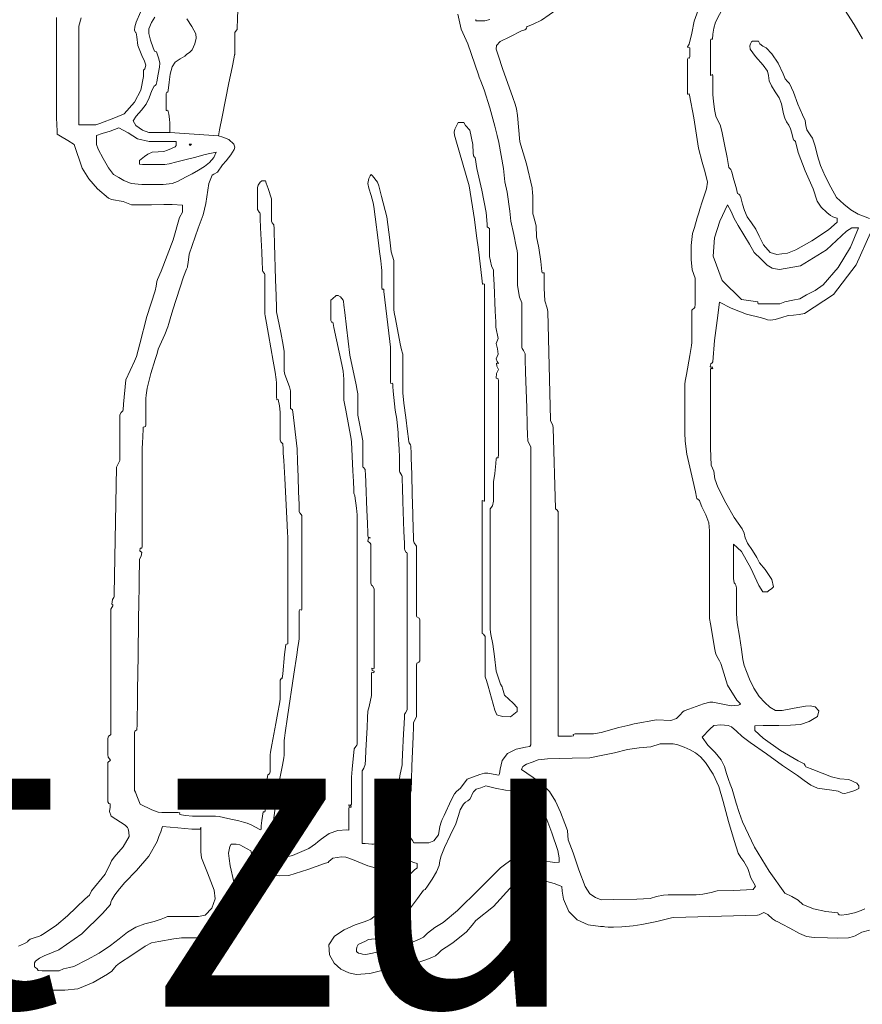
# Model space of a CAD drawing. Header units: metres. Extents: x -185 to -10, y 10 to 129.
# Tile 21 of 29: x -31 to -22, y 103 to 114. Entities that reach past the tile are written whole.
import ezdxf

# ---------------------------------------------------------------- set-up
doc = ezdxf.new("R2010")
doc.units = ezdxf.units.M
doc.header["$LTSCALE"] = 0.0125
doc.layers.add('Z_Schriftfeld-Logo', color=7, linetype='Continuous', lineweight=0, true_color=0xcccccc)
doc.layers.add('Z_Schriftfeld-Logoschraffur', color=7, linetype='Continuous', lineweight=0, true_color=0xdedede)
doc.styles.add('Arial', font='arial.ttf')

# ---------------------------------------------------------------- blocks, each defined once
blk = doc.blocks.new('UzK_Logo')
at = {"layer": 'Z_Schriftfeld-Logoschraffur'}
h = blk.add_hatch(color=256, dxfattribs=at)
h.dxf.hatch_style = 1
h.paths.add_polyline_path([(-11.866, 19.047), (-12.371, 19.047, 0.742279), (-0.259, -22.711), (-0.279, -22.707), (-0.33, -22.693), (-0.382, -22.676), (-0.433, -22.654), (-0.55, -22.635), (-0.669, -22.609), (-0.788, -22.578), (-0.907, -22.541), (-1.025, -22.5), (-1.141, -22.456), (-1.262, -22.405, -0.732246)])
h.paths.add_polyline_path([(6.501, -20.806), (7.435, -20.485), (8.349, -20.124), (9.242, -19.723), (10.114, -19.284), (10.963, -18.807), (11.787, -18.294), (12.587, -17.746), (13.361, -17.164), (14.107, -16.549), (14.825, -15.902), (15.514, -15.224), (16.119, -14.574), (16.119, -14.114), (16.069, -14.173), (15.434, -14.868), (14.77, -15.534), (14.077, -16.172), (13.356, -16.778), (12.61, -17.353), (11.837, -17.896), (11.041, -18.405), (10.221, -18.879), (9.379, -19.318), (8.515, -19.721), (7.632, -20.085), (6.729, -20.411), (5.807, -20.698), (4.869, -20.943), (3.914, -21.147), (2.945, -21.308), (2.591, -21.663), (3.593, -21.515), (4.579, -21.322), (5.549, -21.086)])
h.paths.add_polyline_path([(16.119, -16.001), (16.119, -15.614, -0.191981), (0.956, -22.421), (0.882, -22.452), (0.744, -22.504), (0.607, -22.55), (0.47, -22.59), (0.333, -22.623), (0.197, -22.65), (0.164, -22.656), (0.144, -22.664), (0.09, -22.684), (0.037, -22.7), (-0.018, -22.712, 0.200068)])
at = {"layer": 'Z_Schriftfeld-Logo', "lineweight": 0}
blk.add_line((-5.948, 0.387), (-5.332, 0.343), dxfattribs=at)
for points in [[(0.776, 1.989), (0.711, 1.802), (0.679, 1.648), (0.647, 1.511), (0.625, 1.475), (0.627, 1.473), (0.657, 1.462), (0.657, 1.355), (0.653, 1.332), (0.635, 1.336), (0.625, 1.317), (0.625, 0.921), (0.627, 0.876), (0.637, 0.876), (0.645, 0.878), (0.652, 0.86), (0.707, 0.572), (0.764, 0.189), (0.811, 0.012), (0.85, -0.12), (0.88, -0.242), (0.869, -0.327), (0.813, -0.495), (0.782, -0.588), (0.769, -0.633), (0.75, -0.698), (0.713, -0.818), (0.69, -0.894), (0.674, -1.046), (0.674, -1.109), (0.674, -1.157), (0.673, -1.224), (0.684, -1.359), (0.722, -1.461), (0.722, -1.794), (0.717, -1.835), (0.682, -1.868), (0.682, -2.28), (0.676, -2.32), (0.656, -2.445), (0.611, -2.688), (0.596, -2.771), (0.593, -2.808), (0.593, -3.47), (0.594, -3.491), (0.595, -3.532), (0.616, -3.698), (0.693, -4.027), (0.728, -4.176), (0.74, -4.244), (0.744, -4.262), (0.776, -4.286), (0.786, -4.314), (0.807, -4.369), (0.859, -4.469), (0.898, -4.569), (0.905, -4.674), (0.905, -4.781), (0.907, -4.83), (0.907, -5.787), (0.917, -5.853), (0.973, -6.178), (0.982, -6.22), (0.987, -6.236), (0.999, -6.263), (1.033, -6.324), (1.048, -6.356), (1.054, -6.372), (1.07, -6.426), (1.135, -6.633), (1.251, -6.822), (1.298, -6.869), (1.292, -6.878), (1.272, -6.887), (1.182, -6.894), (0.948, -6.849), (0.908, -6.85), (0.83, -6.871), (0.643, -6.936), (0.584, -6.959), (0.565, -6.971), (0.528, -7.012), (0.484, -7.056), (0.415, -7.082), (0.233, -7.074), (-0.052, -7.126), (-0.132, -7.143), (-0.246, -7.172), (-0.471, -7.232), (-0.543, -7.248), (-0.569, -7.25), (-0.802, -7.25), (-0.825, -7.258), (-0.823, -7.276), (-0.847, -7.281), (-1.012, -7.281), (-1.016, -7.28), (-1.016, -4.447), (-1.016, -4.435), (-1.018, -4.425), (-1.034, -4.404), (-1.049, -4.394), (-1.05, -4.39), (-1.081, -3.363), (-1.083, -3.333), (-1.113, -3.271), (-1.114, -3.261), (-1.146, -1.886), (-1.157, -1.843), (-1.184, -1.75), (-1.195, -1.592), (-1.195, -1.412), (-1.195, -1.396), (-1.218, -1.394), (-1.223, -1.38), (-1.227, -1.338), (-1.237, -1.252), (-1.263, -1.078), (-1.293, -0.936), (-1.298, -0.797), (-1.329, -0.67), (-1.34, -0.644), (-1.34, -0.413), (-1.341, -0.385), (-1.347, -0.316), (-1.418, -0.011), (-1.504, 0.268), (-1.535, 0.604), (-1.548, 0.689), (-1.564, 0.746), (-1.591, 0.83), (-1.722, 1.201), (-1.776, 1.355), (-1.806, 1.446), (-1.801, 1.491), (-1.755, 1.544), (-1.632, 1.602), (-1.481, 1.677), (-1.441, 1.692), (-1.426, 1.7), (-1.419, 1.714), (-1.415, 1.73), (-1.412, 1.733), (-1.385, 1.743), (-1.333, 1.764), (-1.228, 1.814), (-1.034, 1.949)], [(-7.389, 1.847), (-7.389, 0.572), (-7.379, 0.406), (-7.378, 0.367), (-7.335, 0.339), (-7.245, 0.284), (-7.164, 0.234), (-7.063, -0.064), (-6.978, -0.203), (-6.867, -0.33), (-6.727, -0.445), (-6.689, -0.464), (-6.539, -0.489), (-6.435, -0.53), (-6.406, -0.533), (-6.183, -0.531), (-6.025, -0.528), (-5.917, -0.527), (-5.787, -0.536), (-5.787, -0.615), (-5.788, -0.625), (-5.826, -0.691), (-5.907, -0.976), (-6.06, -1.376), (-6.105, -1.479), (-6.114, -1.507), (-6.121, -1.565), (-6.134, -1.625), (-6.239, -1.949), (-6.328, -2.298), (-6.373, -2.458), (-6.397, -2.519), (-6.508, -2.756), (-6.538, -3.064), (-6.543, -3.136), (-6.547, -3.146), (-6.567, -3.168), (-6.583, -3.199), (-6.583, -3.769), (-6.584, -3.781), (-6.592, -3.798), (-6.624, -3.862), (-6.655, -5.476), (-6.656, -5.505), (-6.66, -5.52), (-6.678, -5.543), (-6.684, -5.605), (-6.671, -5.612), (-6.674, -5.623), (-6.696, -5.669), (-6.696, -7.239), (-6.697, -7.26), (-6.705, -7.267), (-6.726, -7.28), (-6.736, -7.31), (-6.736, -7.515), (-6.732, -7.549), (-6.704, -7.585), (-6.734, -7.617), (-6.736, -7.633), (-6.736, -8.079), (-6.736, -8.115), (-6.723, -8.136), (-6.706, -8.139), (-6.707, -8.181), (-6.713, -8.238), (-6.694, -8.296), (-6.516, -8.412), (-6.484, -8.439), (-6.479, -8.458), (-6.467, -8.499), (-6.464, -8.554), (-6.542, -8.687), (-6.657, -8.819), (-6.689, -8.865), (-6.704, -8.894), (-6.77, -9.034), (-6.945, -9.245), (-6.969, -9.299), (-7.025, -9.348), (-7.136, -9.457), (-7.248, -9.563), (-7.388, -9.68), (-7.546, -9.789), (-7.587, -9.813), (-7.611, -9.824), (-7.646, -9.833), (-7.722, -9.86), (-7.749, -9.881), (-7.758, -9.894), (-7.792, -9.914), (-7.87, -9.946)], [(-7.87, -10.385), (-7.771, -10.462), (-7.684, -10.498), (-7.496, -10.506), (-7.281, -10.507), (-7.115, -10.491), (-6.924, -10.409), (-6.742, -10.305), (-6.685, -10.265), (-6.65, -10.222), (-6.631, -10.2), (-6.588, -10.166), (-6.429, -10.062), (-6.263, -9.95), (-6.181, -9.907), (-6.086, -9.89), (-5.896, -9.856), (-5.83, -9.846), (-5.8, -9.844), (-5.439, -9.844), (-5.37, -9.834), (-5.319, -9.8), (-5.303, -9.779), (-5.296, -9.77), (-5.24, -9.749), (-5.149, -9.697), (-5.095, -9.637), (-5.061, -9.488), (-5.061, -9.415), (-5.065, -9.365), (-5.087, -9.272), (-5.134, -9.132), (-5.181, -8.929), (-5.196, -8.835), (-5.205, -8.768), (-5.186, -8.682), (-5.168, -8.653), (-5.105, -8.653), (-5.058, -8.663), (-4.918, -8.737), (-4.888, -8.852), (-4.879, -8.867), (-4.843, -8.916), (-4.775, -8.986), (-4.636, -9.048), (-4.551, -9.054), (-4.437, -9.05), (-4.195, -8.976), (-3.985, -8.896), (-3.943, -8.887), (-3.939, -8.884), (-3.93, -8.874), (-3.879, -8.832), (-3.767, -8.814), (-3.714, -8.818), (-3.628, -8.847), (-3.434, -8.929), (-3.341, -8.955), (-3.277, -8.954), (-3.105, -8.899), (-3.019, -8.867), (-2.965, -8.847), (-2.916, -8.857), (-2.853, -8.885), (-2.82, -8.894), (-2.807, -8.898), (-2.807, -8.953), (-2.813, -8.958), (-2.842, -8.979), (-2.901, -9.036), (-3.014, -9.18), (-3.057, -9.248), (-3.074, -9.274), (-3.103, -9.292), (-3.157, -9.359), (-3.201, -9.452), (-3.396, -9.603), (-3.468, -9.634), (-3.593, -9.678), (-3.735, -9.74), (-3.858, -9.822), (-3.928, -9.93), (-3.921, -10.059), (-3.863, -10.164), (-3.775, -10.24), (-3.675, -10.288), (-3.581, -10.31), (-3.407, -10.296), (-3.255, -10.257), (-3.187, -10.239), (-3.14, -10.23), (-2.959, -10.212), (-2.685, -10.118), (-2.613, -10.089), (-2.576, -10.072), (-2.538, -10.036), (-2.498, -9.998), (-2.437, -9.961), (-2.353, -9.906), (-2.182, -9.765), (-2.108, -9.681), (-2.062, -9.624), (-1.839, -9.443), (-1.59, -9.169), (-1.523, -9.129), (-1.486, -9.118), (-1.418, -9.108), (-1.354, -9.103), (-1.209, -9.115), (-1.069, -9.153), (-0.99, -9.18), (-0.97, -9.192), (-0.967, -9.249), (-0.95, -9.349), (-0.881, -9.507), (-0.774, -9.614), (-0.637, -9.675), (-0.481, -9.698), (-0.445, -9.699), (-0.439, -9.699), (-0.424, -9.701), (-0.38, -9.705), (-0.312, -9.707), (-0.21, -9.703), (-0.064, -9.688), (0.045, -9.671), (0.236, -9.633), (0.422, -9.59), (0.451, -9.586), (1.515, -9.554), (1.534, -9.552), (1.596, -9.522), (1.646, -9.547), (1.706, -9.602), (1.742, -9.626), (1.772, -9.64), (1.83, -9.669), (1.925, -9.718), (2.05, -9.787), (2.135, -9.824), (2.235, -9.84), (2.404, -9.844), (2.526, -9.847), (2.669, -9.841), (2.733, -9.826), (2.756, -9.815), (2.838, -9.77), (2.935, -9.746)], [(-1.883, 1.822), (-1.949, 1.804), (-2.034, 1.804), (-2.062, 1.804), (-2.064, 1.822)], [(-2.292, 1.89), (-2.25, 1.698), (-2.165, 1.512), (-2.03, 1.119), (-2.019, 1.092), (-1.997, 1.038), (-1.956, 0.928), (-1.884, 0.7), (-1.821, 0.468), (-1.791, 0.351), (-1.769, 0.259), (-1.713, -0.072), (-1.693, -0.239), (-1.663, -0.371), (-1.63, -0.613), (-1.616, -0.74), (-1.581, -0.907), (-1.549, -1.06), (-1.538, -1.117), (-1.533, -1.152), (-1.533, -1.17), (-1.533, -1.22), (-1.533, -1.375), (-1.533, -1.511), (-1.532, -1.557), (-1.507, -1.706), (-1.478, -1.778), (-1.477, -1.808), (-1.477, -1.887), (-1.477, -2.119), (-1.477, -2.231), (-1.477, -2.313), (-1.477, -2.345), (-1.472, -2.358), (-1.457, -2.38), (-1.436, -2.426), (-1.436, -2.445), (-1.434, -2.494), (-1.43, -2.657), (-1.416, -3.11), (-1.41, -3.322), (-1.406, -3.472), (-1.404, -3.511), (-1.404, -3.522), (-1.402, -3.535), (-1.375, -3.579), (-1.365, -3.608), (-1.365, -3.642), (-1.365, -3.701), (-1.365, -3.889), (-1.365, -4.156), (-1.365, -4.485), (-1.365, -4.857), (-1.365, -5.258), (-1.365, -6.072), (-1.365, -6.451), (-1.365, -6.79), (-1.365, -7.071), (-1.365, -7.277), (-1.365, -7.347), (-1.365, -7.391), (-1.377, -7.41), (-1.433, -7.419), (-1.552, -7.446), (-1.659, -7.5), (-1.726, -7.591), (-1.755, -7.701), (-1.761, -7.76), (-1.77, -7.778), (-1.797, -7.772), (-1.91, -7.752), (-1.952, -7.751), (-2.01, -7.768), (-2.174, -7.828), (-2.255, -7.939), (-2.307, -7.984), (-2.332, -8.013), (-2.374, -8.093), (-2.465, -8.289), (-2.488, -8.339), (-2.503, -8.374), (-2.52, -8.428), (-2.538, -8.536), (-2.595, -8.608), (-2.661, -8.635), (-2.722, -8.635), (-2.804, -8.635), (-2.85, -8.635), (-2.867, -8.605), (-2.918, -8.536), (-2.934, -8.506), (-2.934, -8.415), (-2.934, -8.299), (-2.934, -8.257), (-2.934, -8.239), (-2.931, -8.19), (-2.919, -8.118), (-2.884, -7.965), (-2.88, -7.836), (-2.874, -7.659), (-2.86, -7.289), (-2.856, -7.161), (-2.855, -7.125), (-2.854, -7.113), (-2.847, -7.088), (-2.818, -7.045), (-2.814, -7.032), (-2.814, -6.988), (-2.814, -6.886), (-2.814, -6.75), (-2.814, -6.475), (-2.814, -6.384), (-2.813, -6.355), (-2.785, -6.339), (-2.775, -6.322), (-2.773, -6.309), (-2.773, -6.27), (-2.773, -6.19), (-2.773, -6.087), (-2.773, -5.885), (-2.773, -5.822), (-2.774, -5.802), (-2.782, -5.78), (-2.811, -5.764), (-2.814, -5.755), (-2.814, -5.676), (-2.814, -5.529), (-2.814, -5.346), (-2.814, -5.157), (-2.814, -4.996), (-2.814, -4.894), (-2.815, -4.869), (-2.844, -4.824), (-2.853, -4.801), (-2.854, -4.78), (-2.856, -4.734), (-2.858, -4.662), (-2.863, -4.456), (-2.87, -4.207), (-2.877, -3.955), (-2.882, -3.746), (-2.884, -3.669), (-2.886, -3.62), (-2.886, -3.598), (-2.89, -3.582), (-2.91, -3.553), (-2.913, -3.547), (-2.918, -3.502), (-2.929, -3.412), (-2.952, -3.232), (-2.976, -3.051), (-2.987, -2.961), (-2.991, -2.925), (-2.991, -2.914), (-2.991, -2.857), (-2.991, -2.767), (-2.991, -2.558), (-2.991, -2.475), (-2.991, -2.43), (-2.995, -2.414), (-3.006, -2.375), (-3.025, -2.297), (-3.083, -1.978), (-3.099, -1.9), (-3.104, -1.859), (-3.104, -1.779), (-3.104, -1.659), (-3.104, -1.39), (-3.104, -1.288), (-3.104, -1.237), (-3.136, -1.127), (-3.156, -0.978), (-3.193, -0.682), (-3.259, -0.425), (-3.293, -0.292), (-3.311, -0.242), (-3.373, -0.162), (-3.392, -0.147), (-3.404, -0.164), (-3.421, -0.199), (-3.434, -0.259), (-3.421, -0.319), (-3.392, -0.411), (-3.366, -0.506), (-3.358, -0.552), (-3.341, -0.683), (-3.302, -0.981), (-3.284, -1.123), (-3.269, -1.243), (-3.259, -1.328), (-3.256, -1.365), (-3.256, -1.414), (-3.256, -1.506), (-3.256, -1.577), (-3.25, -1.608), (-3.242, -1.604), (-3.237, -1.602), (-3.234, -1.603), (-3.232, -1.603), (-3.23, -1.631), (-3.167, -2.162), (-3.154, -2.267), (-3.146, -2.339), (-3.144, -2.401), (-3.144, -2.719), (-3.144, -2.768), (-3.144, -2.783), (-3.141, -2.799), (-3.122, -2.795), (-3.118, -2.807), (-3.115, -2.837), (-3.111, -2.898), (-3.087, -3.141), (-3.064, -3.253), (-3.049, -3.428), (-3.047, -3.462), (-3.044, -3.515), (-3.037, -3.632), (-3.033, -3.739), (-3.031, -3.877), (-3.031, -3.91), (-3.03, -3.916), (-3.027, -3.928), (-3.014, -3.95), (-3.002, -3.971), (-2.999, -3.984), (-2.998, -4.014), (-2.994, -4.127), (-2.988, -4.298), (-2.975, -4.682), (-2.969, -4.829), (-2.968, -4.878), (-2.967, -4.903), (-2.965, -4.92), (-2.946, -4.946), (-2.937, -4.949), (-2.936, -4.962), (-2.936, -5.026), (-2.936, -5.139), (-2.936, -5.29), (-2.936, -5.672), (-2.936, -6.1), (-2.936, -6.504), (-2.936, -6.673), (-2.936, -6.81), (-2.936, -6.905), (-2.936, -6.948), (-2.954, -6.986), (-2.965, -6.995), (-2.967, -7), (-2.968, -7.033), (-2.973, -7.123), (-2.979, -7.249), (-2.993, -7.515), (-2.997, -7.609), (-2.999, -7.646), (-3.028, -7.785), (-3.062, -8.084), (-3.064, -8.163), (-3.064, -8.182), (-3.064, -8.289), (-3.064, -8.415), (-3.064, -8.457), (-3.069, -8.473), (-3.232, -8.601), (-3.32, -8.647), (-3.364, -8.652), (-3.383, -8.651), (-3.466, -8.643), (-3.505, -8.645), (-3.505, -8.62), (-3.505, -8.572), (-3.505, -8.425), (-3.505, -8.039), (-3.505, -7.867), (-3.505, -7.753), (-3.504, -7.721), (-3.499, -7.709), (-3.485, -7.687), (-3.466, -7.64), (-3.463, -7.577), (-3.458, -7.461), (-3.444, -7.17), (-3.438, -7.044), (-3.434, -6.965), (-3.416, -6.905), (-3.388, -6.765), (-3.386, -6.726), (-3.386, -6.658), (-3.386, -6.554), (-3.386, -6.485), (-3.382, -6.467), (-3.369, -6.471), (-3.357, -6.475), (-3.354, -6.453), (-3.377, -6.446), (-3.381, -6.415), (-3.356, -6.426), (-3.353, -6.417), (-3.353, -6.385), (-3.353, -6.263), (-3.353, -6.077), (-3.353, -5.655), (-3.353, -5.491), (-3.353, -5.437), (-3.353, -5.408), (-3.373, -5.371), (-3.388, -5.364), (-3.394, -5.339), (-3.394, -5.272), (-3.394, -5.174), (-3.394, -4.959), (-3.394, -4.879), (-3.394, -4.843), (-3.404, -4.831), (-3.432, -4.802), (-3.426, -4.763), (-3.402, -4.763), (-3.411, -4.757), (-3.423, -4.752), (-3.431, -4.751), (-3.432, -4.737), (-3.434, -4.701), (-3.439, -4.577), (-3.446, -4.409), (-3.46, -4.064), (-3.465, -3.948), (-3.466, -3.916), (-3.466, -3.907), (-3.469, -3.892), (-3.489, -3.867), (-3.497, -3.865), (-3.497, -3.841), (-3.497, -3.723), (-3.497, -3.59), (-3.497, -3.547), (-3.497, -3.531), (-3.513, -3.442), (-3.54, -3.311), (-3.561, -3.205), (-3.563, -3.163), (-3.563, -2.975), (-3.563, -2.932), (-3.57, -2.888), (-3.584, -2.819), (-3.662, -2.442), (-3.705, -2.087), (-3.724, -1.9), (-3.737, -1.804), (-3.745, -1.757), (-3.747, -1.744), (-3.783, -1.702), (-3.809, -1.682), (-3.834, -1.682), (-3.884, -1.725), (-3.902, -1.742), (-3.902, -1.819), (-3.902, -1.931), (-3.902, -2.002), (-3.893, -2.026), (-3.884, -2.021), (-3.879, -2.021), (-3.874, -2.038), (-3.864, -2.091), (-3.766, -2.561), (-3.749, -2.645), (-3.741, -2.695), (-3.74, -2.746), (-3.74, -2.964), (-3.738, -3.011), (-3.715, -3.141), (-3.646, -3.507), (-3.642, -3.547), (-3.638, -3.637), (-3.625, -3.911), (-3.618, -4.047), (-3.613, -4.15), (-3.611, -4.196), (-3.6, -4.228), (-3.577, -4.385), (-3.571, -4.469), (-3.571, -4.507), (-3.571, -4.621), (-3.571, -4.801), (-3.571, -5.033), (-3.571, -5.306), (-3.571, -5.605), (-3.571, -6.23), (-3.571, -6.531), (-3.571, -6.806), (-3.571, -7.042), (-3.571, -7.226), (-3.571, -7.346), (-3.571, -7.387), (-3.575, -7.395), (-3.585, -7.41), (-3.608, -7.442), (-3.631, -7.701), (-3.642, -7.801), (-3.643, -7.847), (-3.643, -7.959), (-3.643, -8.087), (-3.643, -8.128), (-3.643, -8.143), (-3.651, -8.155), (-3.674, -8.151), (-3.673, -8.173), (-3.661, -8.17), (-3.648, -8.163), (-3.644, -8.181), (-3.665, -8.186), (-3.676, -8.192), (-3.677, -8.228), (-3.677, -8.437), (-3.677, -8.467), (-3.677, -8.473), (-3.701, -8.469), (-3.815, -8.477), (-3.924, -8.519), (-4.028, -8.589), (-4.054, -8.61), (-4.059, -8.615), (-4.07, -8.624), (-4.1, -8.647), (-4.184, -8.707), (-4.389, -8.795), (-4.464, -8.813), (-4.501, -8.806), (-4.576, -8.76), (-4.61, -8.732), (-4.631, -8.688), (-4.658, -8.609), (-4.646, -8.571), (-4.626, -8.552), (-4.626, -8.476), (-4.626, -8.376), (-4.626, -8.32), (-4.62, -8.259), (-4.593, -8.028), (-4.589, -7.973), (-4.588, -7.968), (-4.579, -7.973), (-4.562, -7.952), (-4.568, -7.936), (-4.581, -7.94), (-4.592, -7.939), (-4.593, -7.914), (-4.577, -7.905), (-4.567, -7.897), (-4.543, -7.775), (-4.517, -7.65), (-4.499, -7.557), (-4.497, -7.521), (-4.497, -7.452), (-4.497, -7.372), (-4.497, -7.336), (-4.492, -7.305), (-4.483, -7.24), (-4.452, -7.037), (-4.372, -6.494), (-4.335, -6.247), (-4.321, -6.15), (-4.311, -6.079), (-4.305, -6.04), (-4.304, -6.033), (-4.304, -6.006), (-4.304, -5.745), (-4.304, -5.702), (-4.304, -5.687), (-4.299, -5.673), (-4.275, -5.679), (-4.271, -5.669), (-4.271, -5.629), (-4.271, -5.561), (-4.271, -5.363), (-4.271, -5.116), (-4.271, -4.863), (-4.271, -4.647), (-4.271, -4.567), (-4.271, -4.511), (-4.271, -4.479), (-4.294, -4.45), (-4.303, -4.443), (-4.304, -4.428), (-4.307, -4.336), (-4.313, -4.177), (-4.32, -3.985), (-4.326, -3.792), (-4.332, -3.632), (-4.387, -3.159), (-4.389, -3.139), (-4.39, -3.137), (-4.394, -3.132), (-4.415, -3.118), (-4.415, -3.049), (-4.415, -2.951), (-4.415, -2.892), (-4.428, -2.844), (-4.49, -2.685), (-4.497, -2.645), (-4.497, -2.563), (-4.497, -2.454), (-4.497, -2.392), (-4.5, -2.367), (-4.509, -2.313), (-4.539, -2.151), (-4.576, -1.969), (-4.592, -1.889), (-4.595, -1.834), (-4.6, -1.689), (-4.606, -1.481), (-4.619, -1.033), (-4.624, -0.87), (-4.625, -0.821), (-4.626, -0.799), (-4.628, -0.784), (-4.648, -0.758), (-4.657, -0.74), (-4.657, -0.639), (-4.657, -0.517), (-4.657, -0.474), (-4.657, -0.457), (-4.698, -0.323), (-4.726, -0.256), (-4.735, -0.226), (-4.739, -0.226), (-4.782, -0.226), (-4.803, -0.244), (-4.827, -0.282), (-4.836, -0.311), (-4.836, -0.42), (-4.836, -0.54), (-4.836, -0.578), (-4.836, -0.592), (-4.814, -0.625), (-4.804, -0.633), (-4.803, -0.642), (-4.8, -0.705), (-4.795, -0.825), (-4.788, -0.975), (-4.781, -1.129), (-4.775, -1.261), (-4.772, -1.345), (-4.771, -1.365), (-4.768, -1.38), (-4.745, -1.404), (-4.74, -1.411), (-4.74, -1.462), (-4.74, -1.66), (-4.74, -1.861), (-4.74, -1.916), (-4.738, -1.943), (-4.722, -2.035), (-4.697, -2.179), (-4.635, -2.517), (-4.61, -2.659), (-4.596, -2.749), (-4.594, -2.794), (-4.594, -2.964), (-4.59, -3.009), (-4.571, -3.004), (-4.554, -3.086), (-4.546, -3.164), (-4.546, -3.209), (-4.546, -3.277), (-4.546, -3.43), (-4.546, -3.489), (-4.546, -3.518), (-4.54, -3.542), (-4.516, -3.563), (-4.513, -3.568), (-4.513, -3.578), (-4.511, -3.617), (-4.507, -3.686), (-4.502, -3.778), (-4.49, -4.009), (-4.463, -4.511), (-4.453, -4.695), (-4.45, -4.751), (-4.449, -4.776), (-4.448, -4.789), (-4.448, -4.837), (-4.448, -4.915), (-4.448, -5.018), (-4.448, -5.273), (-4.448, -5.556), (-4.448, -5.819), (-4.448, -5.928), (-4.448, -6.015), (-4.448, -6.073), (-4.448, -6.096), (-4.449, -6.109), (-4.467, -6.114), (-4.477, -6.118), (-4.491, -6.242), (-4.512, -6.49), (-4.52, -6.547), (-4.522, -6.546), (-4.531, -6.543), (-4.546, -6.568), (-4.546, -6.621), (-4.546, -6.72), (-4.546, -6.796), (-4.546, -6.81), (-4.556, -6.871), (-4.576, -6.982), (-4.602, -7.119), (-4.654, -7.392), (-4.67, -7.485), (-4.674, -7.519), (-4.674, -7.572), (-4.674, -7.665), (-4.674, -7.733), (-4.684, -7.76), (-4.704, -7.77), (-4.729, -7.913), (-4.738, -7.973), (-4.739, -8.01), (-4.739, -8.193), (-4.739, -8.23), (-4.744, -8.243), (-4.765, -8.242), (-4.779, -8.351), (-4.787, -8.421), (-4.79, -8.458), (-4.793, -8.472), (-4.806, -8.465), (-4.915, -8.405), (-4.966, -8.384), (-5.011, -8.372), (-5.074, -8.356), (-5.21, -8.325), (-5.321, -8.302), (-5.37, -8.297), (-5.463, -8.297), (-5.589, -8.297), (-5.638, -8.297), (-5.662, -8.297), (-5.749, -8.287), (-5.8, -8.279), (-5.825, -8.273), (-5.822, -8.255), (-5.842, -8.249), (-5.884, -8.249), (-6.052, -8.249), (-6.095, -8.245), (-6.175, -8.216), (-6.326, -8.145), (-6.368, -8.04), (-6.386, -7.991), (-6.398, -7.969), (-6.398, -7.925), (-6.398, -7.817), (-6.398, -7.672), (-6.398, -7.374), (-6.398, -7.274), (-6.398, -7.238), (-6.391, -7.215), (-6.367, -7.199), (-6.366, -7.191), (-6.365, -7.139), (-6.363, -7.033), (-6.361, -6.883), (-6.358, -6.697), (-6.352, -6.26), (-6.345, -5.798), (-6.342, -5.582), (-6.339, -5.389), (-6.336, -5.229), (-6.334, -5.111), (-6.333, -5.046), (-6.333, -5.032), (-6.312, -4.996), (-6.304, -4.946), (-6.329, -4.926), (-6.325, -4.891), (-6.302, -4.891), (-6.301, -4.871), (-6.301, -4.826), (-6.301, -4.752), (-6.301, -4.54), (-6.301, -4.279), (-6.301, -4.015), (-6.301, -3.791), (-6.301, -3.709), (-6.301, -3.654), (-6.301, -3.623), (-6.297, -3.56), (-6.29, -3.473), (-6.285, -3.381), (-6.285, -3.357), (-6.281, -3.354), (-6.257, -3.347), (-6.253, -3.324), (-6.253, -3.288), (-6.253, -3.229), (-6.253, -3.092), (-6.253, -3.037), (-6.253, -3.007), (-6.253, -2.993), (-6.251, -2.949), (-6.238, -2.859), (-6.191, -2.674), (-6.134, -2.498), (-6.11, -2.419), (-6.095, -2.364), (-6.011, -2.178), (-5.973, -2.082), (-5.96, -2.04), (-5.943, -1.98), (-5.909, -1.865), (-5.774, -1.446), (-5.735, -1.348), (-5.725, -1.322), (-5.722, -1.311), (-5.714, -1.264), (-5.702, -1.159), (-5.588, -0.826), (-5.527, -0.659), (-5.491, -0.516), (-5.452, -0.262), (-5.41, -0.153), (-5.391, -0.144), (-5.343, -0.117), (-5.279, -0.022), (-5.233, 0.028), (-5.173, 0.103), (-5.13, 0.172), (-5.125, 0.199), (-5.137, 0.239), (-5.198, 0.298), (-5.277, 0.33), (-5.332, 0.343), (-5.327, 0.37), (-5.316, 0.422), (-5.284, 0.586), (-5.197, 1.019), (-5.158, 1.214), (-5.132, 1.344), (-5.126, 1.373), (-5.125, 1.378), (-5.125, 1.401), (-5.125, 1.502), (-5.125, 1.611), (-5.125, 1.657), (-5.103, 1.687), (-5.094, 1.695), (-5.093, 1.707), (-5.092, 1.742), (-5.09, 1.802), (-5.084, 1.974)], [(-6.323, 1.917), (-6.375, 1.79), (-6.393, 1.729), (-6.397, 1.688), (-6.386, 1.657), (-6.375, 1.652), (-6.369, 1.604), (-6.356, 1.493), (-6.303, 1.364), (-6.27, 1.295), (-6.253, 1.243), (-6.265, 1.198), (-6.276, 1.187), (-6.281, 1.181), (-6.283, 1.097), (-6.317, 0.927), (-6.398, 0.774), (-6.53, 0.624), (-6.637, 0.577), (-6.838, 0.503), (-6.887, 0.484), (-6.9, 0.483), (-6.974, 0.483), (-7.063, 0.483), (-7.106, 0.484), (-7.106, 0.505), (-7.106, 0.558), (-7.106, 0.74), (-7.106, 1.25), (-7.106, 1.49), (-7.106, 1.586), (-7.106, 1.659), (-7.106, 1.705), (-7.106, 1.718), (-7.104, 1.738), (-7.073, 1.845)], [(-5.732, 1.831), (-5.668, 1.735), (-5.617, 1.641), (-5.612, 1.585), (-5.631, 1.514), (-5.665, 1.438), (-5.7, 1.402), (-5.733, 1.383), (-5.757, 1.356), (-5.817, 1.323), (-5.88, 1.282), (-5.918, 1.223), (-5.943, 1.13), (-5.958, 1.025), (-5.968, 0.922), (-5.974, 0.898), (-5.986, 0.9), (-5.995, 0.883), (-5.995, 0.842), (-5.995, 0.751), (-5.995, 0.687), (-5.993, 0.666), (-5.985, 0.666), (-5.972, 0.669), (-5.962, 0.619), (-5.952, 0.558), (-5.948, 0.507), (-5.948, 0.476), (-5.948, 0.418), (-5.948, 0.387), (-6.018, 0.387), (-6.147, 0.387), (-6.214, 0.387), (-6.297, 0.415), (-6.381, 0.475), (-6.414, 0.535), (-6.377, 0.595), (-6.309, 0.673), (-6.251, 0.747), (-6.212, 0.829), (-6.176, 0.919), (-6.146, 0.977), (-6.133, 0.986), (-6.121, 0.998), (-6.112, 1.032), (-6.096, 1.127), (-6.08, 1.216), (-6.077, 1.27), (-6.09, 1.321), (-6.107, 1.375), (-6.117, 1.411), (-6.129, 1.418), (-6.142, 1.422), (-6.162, 1.464), (-6.193, 1.561), (-6.217, 1.647), (-6.216, 1.704), (-6.183, 1.784), (-6.137, 1.851)], [(2.58, 2.008), (2.744, 1.758), (2.846, 1.579)], [(2.938, -0.704), (2.795, -0.649), (2.702, -0.593), (2.609, -0.521), (2.52, -0.437), (2.447, -0.306), (2.375, -0.168), (2.313, -0.032), (2.278, 0.09), (2.249, 0.213), (2.212, 0.316), (2.192, 0.346), (2.165, 0.382), (2.14, 0.422), (2.13, 0.476), (2.121, 0.539), (2.085, 0.611), (2.027, 0.748), (1.972, 0.901), (1.921, 1.009), (1.894, 1.037), (1.866, 1.068), (1.84, 1.133), (1.777, 1.268), (1.697, 1.386), (1.624, 1.461), (1.582, 1.485), (1.545, 1.515), (1.528, 1.547), (1.493, 1.547), (1.453, 1.547), (1.438, 1.537), (1.426, 1.513), (1.417, 1.487), (1.422, 1.444), (1.489, 1.354), (1.585, 1.243), (1.642, 1.166), (1.654, 1.11), (1.664, 1.045), (1.692, 0.98), (1.739, 0.905), (1.788, 0.826), (1.82, 0.753), (1.833, 0.689), (1.845, 0.623), (1.861, 0.57), (1.884, 0.524), (1.911, 0.479), (1.934, 0.436), (1.952, 0.381), (1.963, 0.325), (1.972, 0.294), (1.985, 0.285), (1.999, 0.275), (2.031, 0.135), (2.122, -0.098), (2.222, -0.329), (2.272, -0.484), (2.324, -0.559), (2.394, -0.63), (2.442, -0.669), (2.473, -0.685), (2.509, -0.695), (2.525, -0.702), (2.525, -0.728), (2.525, -0.751), (2.416, -0.85), (2.205, -0.987), (2.003, -1.101), (1.897, -1.144), (1.824, -1.154), (1.761, -1.161), (1.676, -1.138), (1.59, -1.041), (1.534, -0.928), (1.494, -0.842), (1.437, -0.762), (1.383, -0.682), (1.351, -0.602), (1.326, -0.521), (1.303, -0.439), (1.289, -0.407), (1.276, -0.398), (1.262, -0.387), (1.242, -0.311), (1.215, -0.213), (1.19, -0.117), (1.176, -0.082), (1.164, -0.069), (1.15, -0.058), (1.128, 0.069), (1.097, 0.234), (1.062, 0.404), (1.04, 0.483), (1.012, 0.539), (0.987, 0.596), (0.97, 0.681), (0.955, 0.787), (0.948, 0.867), (0.948, 0.919), (0.948, 1.03), (0.948, 1.105), (0.945, 1.125), (0.937, 1.12), (0.919, 1.113), (0.917, 1.205), (0.917, 1.418), (0.917, 1.554), (0.92, 1.574), (0.93, 1.571), (0.942, 1.571), (0.948, 1.636), (0.959, 1.714), (0.982, 1.79), (1.14, 2.095)], [(2.877, -9.472), (2.832, -9.497), (2.748, -9.525), (2.651, -9.545), (2.579, -9.554), (2.55, -9.55), (2.541, -9.538), (2.533, -9.526), (2.382, -9.507), (2.227, -9.475), (2.089, -9.42), (2.03, -9.363), (1.949, -9.318), (1.86, -9.274), (1.661, -8.996), (1.476, -8.689), (1.324, -8.37), (1.281, -8.251), (1.244, -8.131), (1.21, -8.011), (1.191, -7.952), (1.167, -7.892), (1.145, -7.833), (1.122, -7.755), (1.096, -7.668), (1.053, -7.58), (0.977, -7.49), (0.886, -7.397), (0.814, -7.295), (0.908, -7.191), (0.96, -7.146), (1.048, -7.137), (1.094, -7.139), (1.141, -7.146), (1.186, -7.162), (1.25, -7.215), (1.322, -7.286), (1.423, -7.36), (1.628, -7.504), (1.834, -7.655), (2.021, -7.78), (2.106, -7.843), (2.192, -7.904), (2.277, -7.941), (2.365, -7.955), (2.458, -7.965), (2.537, -7.981), (2.563, -7.993), (2.589, -8.004), (2.625, -8.007), (2.683, -7.994), (2.752, -7.969), (2.801, -7.946), (2.801, -7.911), (2.778, -7.878), (2.675, -7.829), (2.562, -7.821), (2.454, -7.796), (2.338, -7.751), (2.217, -7.706), (2.128, -7.672), (2.119, -7.654), (2.106, -7.634), (2.031, -7.592), (1.806, -7.461), (1.588, -7.306), (1.481, -7.21), (1.481, -7.148), (1.588, -7.144), (1.786, -7.146), (1.932, -7.141), (2.06, -7.133), (2.172, -7.093), (2.278, -7.03), (2.295, -6.958), (2.246, -6.91), (2.182, -6.896), (2.123, -6.899), (1.979, -6.926), (1.829, -6.955), (1.742, -6.955), (1.672, -6.912), (1.607, -6.852), (1.534, -6.777), (1.47, -6.672), (1.413, -6.558), (1.373, -6.461), (1.347, -6.384), (1.328, -6.306), (1.31, -6.181), (1.284, -6.012), (1.257, -5.841), (1.246, -5.726), (1.246, -5.395), (1.241, -5.364), (1.231, -5.346), (1.217, -5.333), (1.209, -5.278), (1.209, -4.842), (1.31, -4.936), (1.432, -5.146), (1.533, -5.366), (1.581, -5.447), (1.642, -5.447), (1.659, -5.431), (1.693, -5.411), (1.719, -5.385), (1.696, -5.291), (1.61, -5.163), (1.538, -5.078), (1.507, -5.011), (1.45, -4.924), (1.388, -4.827), (1.359, -4.762), (1.344, -4.703), (1.322, -4.649), (1.22, -4.504), (1.112, -4.316), (1.01, -4.116), (0.972, -4.012), (0.96, -3.916), (0.928, -3.84), (0.916, -3.622), (0.916, -2.63), (0.921, -2.602), (0.937, -2.613), (0.947, -2.609), (0.941, -2.588), (0.926, -2.593), (0.915, -2.584), (0.922, -2.553), (0.937, -2.537), (0.947, -2.524), (0.969, -2.255), (1.002, -1.999), (1.031, -1.767), (1.181, -1.845), (1.376, -1.92), (1.565, -1.967), (1.609, -1.98), (1.642, -1.992), (1.678, -1.998), (1.738, -1.988), (1.822, -1.962), (1.905, -1.939), (1.971, -1.931), (2.044, -1.926), (2.111, -1.913), (2.478, -1.671), (2.769, -1.295), (2.95, -0.888)]]:
    blk.add_lwpolyline(points, dxfattribs=at)
for points in [[(-2.287, 0.513), (-2.235, 0.513), (-2.213, 0.513), (-2.192, 0.477), (-2.139, 0.417), (-2.102, 0.237), (-2.095, 0.13), (-2.094, 0.091), (-2.093, 0.09), (-2.078, 0.076), (-2.072, 0.069), (-2.049, -0.07), (-1.987, -0.347), (-1.932, -0.63), (-1.918, -0.778), (-1.917, -0.811), (-1.917, -0.811), (-1.917, -0.811), (-1.902, -0.822), (-1.889, -0.832), (-1.889, -0.954), (-1.889, -1.117), (-1.889, -1.17), (-1.889, -1.189), (-1.865, -1.305), (-1.84, -1.36), (-1.837, -1.414), (-1.831, -1.543), (-1.816, -1.881), (-1.81, -2.018), (-1.807, -2.085), (-1.78, -2.228), (-1.806, -2.292), (-1.789, -2.36), (-1.777, -2.428), (-1.804, -2.486), (-1.793, -2.523), (-1.775, -2.547), (-1.801, -2.541), (-1.797, -2.582), (-1.774, -2.621), (-1.798, -2.675), (-1.805, -2.732), (-1.78, -2.742), (-1.776, -2.768), (-1.776, -2.905), (-1.776, -3.35), (-1.776, -3.561), (-1.776, -3.7), (-1.777, -3.746), (-1.798, -3.746), (-1.804, -3.756), (-1.808, -3.815), (-1.823, -3.944), (-1.836, -4.052), (-1.839, -4.099), (-1.839, -4.295), (-1.852, -4.356), (-1.879, -4.392), (-1.879, -4.46), (-1.879, -4.571), (-1.879, -4.881), (-1.879, -5.593), (-1.879, -5.734), (-1.879, -5.842), (-1.879, -5.906), (-1.879, -5.925), (-1.87, -5.989), (-1.846, -6.114), (-1.824, -6.27), (-1.806, -6.454), (-1.75, -6.621), (-1.73, -6.654), (-1.725, -6.67), (-1.7, -6.758), (-1.59, -6.863), (-1.539, -6.918), (-1.539, -6.966), (-1.622, -7.037), (-1.72, -7.032), (-1.771, -7.017), (-1.797, -7.009), (-1.821, -6.952), (-1.905, -6.647), (-1.929, -6.574), (-1.944, -6.527), (-1.944, -6.465), (-1.944, -6.36), (-1.944, -6.122), (-1.944, -6.041), (-1.945, -6.016), (-1.965, -5.984), (-1.982, -5.976), (-1.983, -5.951), (-1.983, -5.871), (-1.983, -5.747), (-1.983, -5.588), (-1.983, -4.816), (-1.983, -4.491), (-1.983, -4.38), (-1.983, -4.317), (-1.98, -4.288), (-1.969, -4.291), (-1.955, -4.294), (-1.952, -4.291), (-1.951, -4.248), (-1.951, -4.116), (-1.951, -3.911), (-1.951, -3.649), (-1.951, -3.349), (-1.951, -2.699), (-1.951, -2.094), (-1.951, -1.852), (-1.951, -1.671), (-1.951, -1.57), (-1.952, -1.55), (-1.953, -1.538), (-1.96, -1.534), (-1.972, -1.54), (-1.979, -1.538), (-1.985, -1.461), (-2.03, -1.099), (-2.055, -0.927), (-2.08, -0.719), (-2.148, -0.291), (-2.307, 0.265), (-2.332, 0.353), (-2.338, 0.39), (-2.328, 0.428), (-2.287, 0.513)], [(-6.211, 0.271), (-6.116, 0.271), (-5.946, 0.271), (-5.869, 0.271), (-5.869, 0.252), (-5.869, 0.222), (-5.88, 0.207), (-5.929, 0.185), (-5.976, 0.162), (-6.026, 0.146), (-6.097, 0.141), (-6.172, 0.136), (-6.229, 0.113), (-6.272, 0.083), (-6.314, 0.05), (-6.335, 0.031), (-6.335, 0.007), (-6.335, -0.015), (-6.295, -0.018), (-6.139, -0.018), (-6.013, -0.018), (-5.958, -0.01), (-5.861, 0.014), (-5.758, 0.04), (-5.635, 0.07), (-5.5, 0.106), (-5.36, 0.139), (-5.39, 0.071), (-5.444, 0.006), (-5.509, -0.045), (-5.584, -0.09), (-5.666, -0.136), (-5.741, -0.176), (-5.797, -0.206), (-5.853, -0.235), (-5.92, -0.259), (-6.034, -0.273), (-6.14, -0.275), (-6.202, -0.275), (-6.305, -0.272), (-6.438, -0.262), (-6.531, -0.224), (-6.597, -0.186), (-6.662, -0.147), (-6.729, -0.06), (-6.795, 0.056), (-6.86, 0.176), (-6.88, 0.233), (-6.88, 0.299), (-6.88, 0.348), (-6.808, 0.375), (-6.708, 0.405), (-6.596, 0.445), (-6.477, 0.382), (-6.357, 0.306)], [(-5.703, 0.238), (-5.689, 0.238), (-5.675, 0.238), (-5.689, 0.222)], [(1.132, -0.533), (1.181, -0.615), (1.22, -0.707), (1.268, -0.796), (1.343, -0.911), (1.412, -1.03), (1.474, -1.137), (1.556, -1.217), (1.639, -1.297), (1.7, -1.336), (1.745, -1.346), (1.792, -1.353), (2.06, -1.308), (2.39, -1.103), (2.643, -0.867), (2.712, -0.825), (2.765, -0.825), (2.799, -0.825), (2.696, -1.068), (2.54, -1.329), (2.349, -1.546), (2.245, -1.62), (2.138, -1.676), (2.052, -1.724), (1.963, -1.744), (1.861, -1.764), (1.799, -1.789), (1.681, -1.789), (1.557, -1.789), (1.522, -1.787), (1.518, -1.778), (1.521, -1.765), (1.312, -1.736), (1.068, -1.494), (0.95, -1.185), (0.969, -0.949), (1.038, -0.741)], [(0.277, -7.379), (0.321, -7.379), (0.401, -7.379), (0.442, -7.379), (0.504, -7.392), (0.584, -7.42), (0.659, -7.454), (0.726, -7.493), (0.79, -7.541), (0.856, -7.616), (0.951, -7.764), (1.023, -7.92), (1.079, -8.112), (1.147, -8.363), (1.217, -8.606), (1.268, -8.765), (1.303, -8.821), (1.343, -8.873), (1.392, -8.963), (1.431, -9.079), (1.489, -9.188), (1.461, -9.229), (1.208, -9.239), (1.003, -9.247), (0.928, -9.268), (0.821, -9.288), (0.737, -9.296), (0.661, -9.296), (0.489, -9.296), (0.379, -9.296), (0.321, -9.301), (0.234, -9.317), (0.152, -9.344), (-0.016, -9.349), (-0.32, -9.357), (-0.469, -9.359), (-0.544, -9.331), (-0.616, -9.284), (-0.675, -9.19), (-0.756, -8.979), (-0.828, -8.763), (-0.888, -8.597), (-0.893, -8.542), (-0.899, -8.478), (-0.93, -8.388), (-0.986, -8.246), (-1.049, -8.106), (-1.126, -7.983), (-1.254, -7.859), (-1.413, -7.751), (-1.483, -7.702), (-1.475, -7.683), (-1.465, -7.666), (-1.42, -7.638), (-1.346, -7.609), (-1.272, -7.582), (-1.152, -7.57), (-0.841, -7.562), (-0.615, -7.557), (-0.469, -7.525), (-0.303, -7.491), (-0.137, -7.452), (0.013, -7.428), (0.159, -7.417)], [(-1.604, -7.976), (-1.542, -7.976), (-1.43, -7.976), (-1.371, -7.983), (-1.304, -8.07), (-1.243, -8.162), (-1.188, -8.272), (-1.096, -8.509), (-1.023, -8.734), (-1.003, -8.824), (-1.003, -8.849), (-1.003, -8.882), (-1.061, -8.886), (-1.241, -8.859), (-1.376, -8.835), (-1.439, -8.828), (-1.509, -8.824), (-1.584, -8.832), (-1.747, -8.955), (-2.022, -9.222), (-2.296, -9.495), (-2.477, -9.646), (-2.581, -9.711), (-2.675, -9.785), (-2.729, -9.834), (-2.771, -9.856), (-2.817, -9.878), (-2.998, -9.946), (-3.271, -10.016), (-3.458, -10.052), (-3.5, -10.051), (-3.525, -10.043), (-3.553, -10.037), (-3.57, -10.026), (-3.577, -10.017), (-3.579, -9.992), (-3.575, -9.96), (-3.565, -9.943), (-3.557, -9.927), (-3.509, -9.907), (-3.465, -9.885), (-3.424, -9.864), (-3.388, -9.858), (-3.341, -9.853), (-3.291, -9.833), (-3.214, -9.787), (-3.133, -9.731), (-3.047, -9.646), (-2.918, -9.495), (-2.802, -9.341), (-2.729, -9.236), (-2.716, -9.233), (-2.704, -9.227), (-2.676, -9.187), (-2.618, -9.098), (-2.563, -9.002), (-2.53, -8.924), (-2.518, -8.864), (-2.504, -8.8), (-2.46, -8.694), (-2.387, -8.544), (-2.318, -8.393), (-2.282, -8.289), (-2.26, -8.215), (-2.221, -8.145), (-2.192, -8.119), (-2.165, -8.103), (-2.138, -8.081), (-2.121, -8.052), (-2.108, -8.017), (-2.094, -7.986), (-2.056, -7.954), (-2, -7.936), (-1.934, -7.913), (-1.816, -7.941), (-1.686, -7.966)], [(-6.04, -8.428), (-5.845, -8.447), (-5.667, -8.463), (-5.561, -8.462), (-5.558, -8.453), (-5.554, -8.438), (-5.553, -8.438), (-5.553, -8.57), (-5.553, -8.749), (-5.545, -8.827), (-5.471, -9.018), (-5.387, -9.237), (-5.371, -9.345), (-5.416, -9.464), (-5.5, -9.555), (-5.586, -9.57), (-5.764, -9.57), (-5.932, -9.57), (-5.977, -9.573), (-6.017, -9.588), (-6.058, -9.607), (-6.149, -9.634), (-6.266, -9.666), (-6.381, -9.707), (-6.488, -9.772), (-6.593, -9.854), (-6.702, -9.941), (-6.844, -10.035), (-7.004, -10.122), (-7.166, -10.207), (-7.224, -10.221), (-7.299, -10.235), (-7.354, -10.261), (-7.439, -10.261), (-7.57, -10.261), (-7.621, -10.257), (-7.632, -10.234), (-7.653, -10.217), (-7.669, -10.21), (-7.669, -10.188), (-7.669, -10.161), (-7.654, -10.14), (-7.603, -10.101), (-7.545, -10.069), (-7.357, -9.993), (-7.064, -9.79), (-6.804, -9.534), (-6.703, -9.417), (-6.696, -9.389), (-6.687, -9.359), (-6.645, -9.298), (-6.586, -9.22), (-6.519, -9.141), (-6.372, -8.987), (-6.214, -8.805), (-6.109, -8.617), (-6.089, -8.554), (-6.064, -8.495)]]:
    blk.add_lwpolyline(points, close=True, dxfattribs=at)
at = {"layer": 'Z_Schriftfeld-Logo'}
for radius, start, end in [(22.712, 123.0043, 315.2102), (22.441, 121.9227, 266.8864)]:
    blk.add_arc((0, 0), radius, start, end, dxfattribs=at)

msp = doc.modelspace()

# ---------------------------------------------------------------- block references
at = {"xscale": 0.87, "yscale": 0.87}
msp.add_blockref('UzK_Logo', (-24.31, 112.281), dxfattribs=at)

# ---------------------------------------------------------------- texts
at = {"insert": (-53.276, 106.359), "char_height": 3.4, "attachment_point": 1, "style": 'Arial'}
msp.add_mtext_dynamic_manual_height_columns('{\\W0.95;Universität zu Köln}', width=36.98022, gutter_width=10, heights=[0], dxfattribs=at)

doc.saveas('drawing.dxf')
